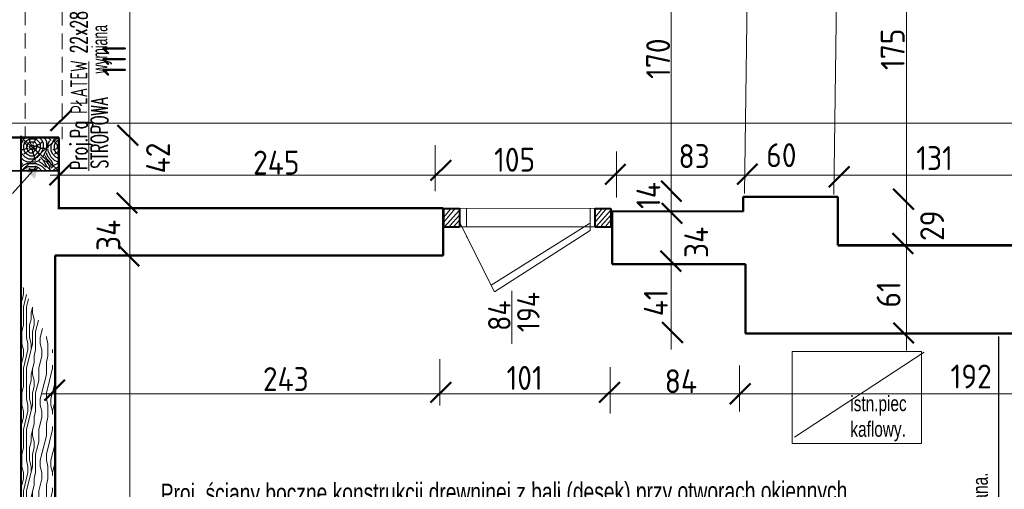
# Model space of a CAD drawing. Header units: millimetres. Extents: x 5545 to 136433, y -146986 to -36607.
# Tile 144 of 159: x 35373 to 36016, y -47624 to -47318. Entities that reach past the tile are written whole.
import ezdxf

# ---------------------------------------------------------------- set-up
doc = ezdxf.new("R2010")
doc.units = ezdxf.units.MM
doc.header["$LTSCALE"] = 8
doc.linetypes.add('DASHDOTX2', pattern=[50.8, 25.4, -12.7, 0, -12.7])
doc.linetypes.add('VERDECKT', pattern=[9.525, 6.35, -3.175])
doc.layers.add('5 WYMIAROWANIE', color=253, linetype='Continuous')
doc.layers.add('Arc_opisy', color=18, linetype='Continuous')
doc.layers.add('cegły_Nr_Pióra__61', color=7, linetype='Continuous', lineweight=20, true_color=0x6a6a6a)
doc.layers.add('OGËLNE_01', color=7, linetype='Continuous', lineweight=13)
doc.layers.add('Standard', color=7, linetype='Continuous', lineweight=25)
doc.styles.add('c20', font='simplex.shx', dxfattribs={"width": 0.7})
doc.styles.add('ISOCP', font='ISOCP.SHX')
doc.styles.add('TXT50', font='bikroms.shx', dxfattribs={"width": 0.75, "height": 10})

# ---------------------------------------------------------------- blocks, each defined once
blk = doc.blocks.new('G$C2D5568B3')
at = {"layer": '5 WYMIAROWANIE', "lineweight": 15}
blk.add_hatch(color=7, dxfattribs=at).paths.add_polyline_path([(4.67, 8.25), (0, 0), (9.48, 0.08)])
blk = doc.blocks.new('G$CB5EE3834')
at = {"layer": 'Arc_opisy', "lineweight": 25, "ltscale": 0.2}
blk.add_blockref('G$C2D5568B3', (0, 0), dxfattribs=at)
blk = doc.blocks.new('G$C1A704194')
at = {"layer": 'Arc_opisy', "lineweight": 25, "ltscale": 0.2, "rotation": 43.91907581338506}
blk.add_blockref('G$CB5EE3834', (2.36, 0), dxfattribs=at)

msp = doc.modelspace()

# ---------------------------------------------------------------- hatches: boundary and pattern name
at = {"layer": 'Arc_opisy', "lineweight": 25, "ltscale": 0.2}
h = msp.add_hatch(dxfattribs=at)
h.set_pattern_fill('logend', color=250, scale=20, style=0, pattern_type=2)
h.set_pattern_definition([(0, (-5322.127, 3587.933), (20, 20), [6, -14]), (0, (-5322.127, 3588.933), (20, 20), [6, -14]), (0, (-5321.127, 3590.933), (20, 20), [4, -16]), (0, (-5320.127, 3592.933), (20, 20), [3, -17]), (0, (-5320.127, 3594.933), (20, 20), [2, -18]), (0, (-5325.127, 3596.933), (20, 20), [1, -5, 1, -13]), (0, (-5322.127, 3597.933), (20, 20), [1, -8, 3, -8]), (0, (-5318.127, 3598.933), (20, 20), [1, -1, 1, -17]), (0, (-5319.127, 3599.933), (20, 20), [1, -19]), (0, (-5320.127, 3601.933), (20, 20), [3, -17]), (0, (-5320.127, 3603.933), (20, 20), [4, -16]), (0, (-5321.127, 3605.933), (20, 20), [5, -6, 1, -8]), (90, (-5329.127, 3593.933), (-20, 20), [1, -2, 5, -12]), (90, (-5328.127, 3595.933), (-20, 20), [1, -1, 3, -15]), (90, (-5327.127, 3603.933), (-20, 20), [2, -18]), (90, (-5326.127, 3595.933), (-20, 20), [4, -6, 1, -9]), (90, (-5325.127, 3606.933), (-20, 20), [1, -19]), (90, (-5324.127, 3596.933), (-20, 20), [3, -17]), (90, (-5322.127, 3597.933), (-20, 20), [2, -18]), (90, (-5320.127, 3597.933), (-20, 20), [1, -3, 3, -13]), (90, (-5319.127, 3598.933), (-20, 20), [1, -19]), (90, (-5318.127, 3594.933), (-20, 20), [2.8, -17.2]), (90, (-5317.127, 3590.933), (-20, 20), [2, -18]), (90, (-5315.127, 3598.933), (-20, 20), [1, -19]), (90, (-5313.127, 3597.933), (-20, 20), [3, -17]), (90, (-5311.127, 3597.933), (-20, 20), [3, -17]), (45, (-5314.127, 3589.933), (2e-15, 20), [1.4142, -1.4142, 1.4142, -24.0416712]), (45, (-5318.127, 3594.933), (2e-15, 20), [2.8284, -25.455871]), (45, (-5326.127, 3604.933), (2e-15, 20), [2.8284, -25.455871]), (45, (-5322.127, 3599.933), (2e-15, 20), [2.8284, -25.455871]), (45, (-5321.127, 3595.933), (2e-15, 20), [2.8284, -25.455871]), (45, (-5315.127, 3591.933), (2e-15, 20), [2.8284, -25.455871]), (45, (-5317.127, 3592.933), (2e-15, 20), [4.24264, -24.041631]), (45, (-5323.127, 3601.933), (2e-15, 20), [1.4142, -26.870071]), (45, (-5324.127, 3603.933), (2e-15, 20), [1.4142, -26.870071]), (45, (-5316.127, 3603.933), (2e-15, 20), [1.4142, -26.870071]), (45, (-5324.127, 3593.933), (2e-15, 20), [1.4142, -26.870071]), (45, (-5313.127, 3600.933), (2e-15, 20), [1.4142, -26.870071]), (45, (-5320.127, 3598.933), (2e-15, 20), [1.4142, -26.870071]), (45, (-5318.127, 3600.933), (2e-15, 20), [1.4142, -26.870071]), (135, (-5319.127, 3596.933), (-20, 2e-15), [1.4142, -1.4142, 4.24264, -21.2132312]), (135, (-5316.127, 3596.933), (-20, 2e-15), [1.4142, -26.870071]), (135, (-5316.127, 3589.933), (-20, 2e-15), [1.4142, -26.870071]), (135, (-5320.127, 3594.933), (-20, 2e-15), [1.4142, -26.870071]), (135, (-5317.127, 3598.933), (-20, 2e-15), [1.4142, -26.870071]), (135, (-5322.127, 3593.933), (-20, 2e-15), [1.4142, -26.870071]), (135, (-5314.127, 3593.933), (-20, 2e-15), [1.4142, -26.870071]), (135, (-5328.127, 3587.933), (-20, 2e-15), [1.4142, -26.870071]), (135, (-5327.127, 3588.933), (-20, 2e-15), [2.8284, -25.455871]), (135, (-5326.127, 3589.933), (-20, 2e-15), [2.8284, -25.455871]), (135, (-5324.127, 3589.933), (-20, 2e-15), [2.8284, -25.455871]), (135, (-5323.127, 3591.933), (-20, 2e-15), [2.8284, -25.455871]), (135, (-5315.127, 3599.933), (-20, 2e-15), [2.8284, -25.455871]), (135, (-5311.127, 3589.933), (-20, 2e-15), [2.8284, -25.455871]), (135, (-5310.127, 3605.933), (-20, 2e-15), [2.8284, -25.455871]), (135, (-5310.127, 3603.933), (-20, 2e-15), [2.8284, -25.455871]), (135, (-5312.127, 3602.933), (-20, 2e-15), [2.8284, -25.455871]), (135, (-5326.127, 3602.933), (-20, 2e-15), [4.24264, -24.041631]), (135, (-5313.127, 3600.933), (-20, 2e-15), [4.24264, -24.041631]), (26.565051, (-5324.127, 3606.933), (20, 8e-09), [2.236, -42.4853595]), (26.565051, (-5324.127, 3596.933), (20, 8e-09), [2.236, -42.4853595]), (26.565051, (-5322.127, 3602.933), (20, 8e-09), [2.236, -42.4853595]), (26.565051, (-5316.127, 3588.933), (20, 8e-09), [2.236, -42.4853595]), (26.565051, (-5317.127, 3590.933), (20, 8e-09), [2.236, -42.4853595]), (26.565051, (-5323.127, 3594.933), (20, 8e-09), [2.236, -42.4853595]), (26.565051, (-5323.127, 3604.933), (20, 8e-09), [2.236, -42.4853595]), (26.565051, (-5317.127, 3598.933), (20, 8e-09), [4.472, -40.2493595]), (63.434949, (-5317.127, 3601.933), (1e-09, 20), [2.236, -42.4853595]), (63.434949, (-5314.127, 3595.933), (1e-09, 20), [2.236, -42.4853595]), (63.434949, (-5324.127, 3599.933), (1e-09, 20), [2.236, -42.4853595]), (63.434949, (-5328.127, 3600.933), (1e-09, 20), [2.236, -42.4853595]), (63.434949, (-5316.127, 3596.933), (1e-09, 20), [2.236, -42.4853595]), (63.434949, (-5318.127, 3596.933), (1e-09, 20), [2.236, -42.4853595]), (63.434949, (-5326.127, 3599.933), (1e-09, 20), [4.472, -40.2493595]), (63.434949, (-5311.127, 3592.933), (1e-09, 20), [4.472, -40.2493595]), (63.434949, (-5313.127, 3593.933), (1e-09, 20), [4.472, -40.2493595]), (116.565051, (-5329.127, 3590.933), (-8e-09, 20), [2.236, -42.4853595]), (116.565051, (-5329.127, 3601.933), (-8e-09, 20), [2.236, -42.4853595]), (116.565051, (-5325.127, 3587.933), (-8e-09, 20), [2.236, -42.4853595]), (116.565051, (-5327.127, 3605.933), (-8e-09, 20), [2.236, -42.4853595]), (116.565051, (-5325.127, 3593.933), (-8e-09, 20), [2.236, -42.4853595]), (116.565051, (-5321.127, 3595.933), (-8e-09, 20), [2.236, -42.4853595]), (116.565051, (-5319.127, 3599.933), (-8e-09, 20), [2.236, -42.4853595]), (116.565051, (-5328.127, 3591.933), (6.4e-06, 20.0000032), [2.236, -42.4853595]), (116.565051, (-5323.127, 3594.933), (-8e-09, 20), [2.236, -42.4853595]), (116.565051, (-5317.127, 3592.933), (-8e-09, 20), [2.236, -42.4853595]), (116.565051, (-5315.127, 3594.933), (-8e-09, 20), [2.236, -42.4853595]), (116.565051, (-5311.127, 3600.933), (-8e-09, 20), [2.236, -42.4853595]), (116.565051, (-5326.127, 3606.933), (-8e-09, 20), [2.236, -42.4853595]), (116.565051, (-5329.127, 3605.933), (-8e-09, 20), [4.472, -40.2493595]), (116.565051, (-5326.127, 3591.933), (-8e-09, 20), [4.472, -40.2493595]), (153.434949, (-5329.127, 3588.933), (-20, 1e-09), [2.236, -42.4853595]), (153.434949, (-5312.127, 3587.933), (-20, 1e-09), [2.236, -42.4853595]), (153.434949, (-5313.127, 3597.933), (-20, 1e-09), [2.236, -42.4853595]), (153.434949, (-5321.127, 3590.933), (-20, 1e-09), [2.236, -42.4853595]), (153.434949, (-5322.127, 3588.933), (-20, 1e-09), [2.236, -42.4853595]), (153.434949, (-5320.127, 3592.933), (-20, 1e-09), [2.236, -42.4853595]), (153.434949, (-5314.127, 3604.933), (-20, 1e-09), [2.236, -42.4853595]), (153.434949, (-5312.127, 3605.933), (-20, 1e-09), [4.472, -40.2493595])])
h.paths.add_polyline_path([(35374.184, -47395.16), (35374.009, -47416.837), (35398.67, -47416.687), (35398.792, -47395.012)])
at = {"layer": 'Arc_opisy', "lineweight": 9, "ltscale": 0.2}
h = msp.add_hatch(dxfattribs=at)
h.set_pattern_fill('panel', color=252, scale=40, angle=270, style=0, pattern_type=2)
h.set_pattern_definition([(270, (82110.658, -9821.59), (40, -7e-15), [8, -12, 4, -16]), (270, (82111.658, -9849.59), (40, -7e-15), [8, -32]), (270, (82113.658, -9845.59), (40, -7e-15), [4, -36]), (270, (82114.658, -9823.59), (40, -7e-15), [2, -28, 2, -8]), (270, (82116.658, -9837.59), (40, -7e-15), [8, -12, 2, -18]), (270, (82117.658, -9827.59), (40, -7e-15), [6, -34]), (270, (82118.658, -9837.59), (40, -7e-15), [12, -28]), (270, (82119.658, -9825.59), (40, -7e-15), [8, -32]), (270, (82120.658, -9841.59), (40, -7e-15), [20, -20]), (270, (82122.658, -9829.59), (40, -7e-15), [4, -12, 8, -16]), (270, (82123.658, -9857.59), (40, -7e-15), [8, -32]), (270, (82124.658, -9849.59), (40, -7e-15), [4, -36]), (270, (82125.658, -9841.59), (40, -7e-15), [4, -36]), (270, (82126.658, -9821.59), (40, -7e-15), [8, -32]), (270, (82127.658, -9841.59), (40, -7e-15), [8, -32]), (270, (82129.658, -9841.59), (40, -7e-15), [8, -8, 8, -16]), (270, (82131.658, -9833.59), (40, -7e-15), [4, -20, 8, -8]), (270, (82132.658, -9841.59), (40, -7e-15), [12, -28]), (270, (82134.658, -9841.59), (40, -7e-15), [8, -32]), (270, (82135.658, -9825.59), (40, -7e-15), [12, -16, 4, -8]), (270, (82137.658, -9825.59), (40, -7e-15), [20, -20]), (270, (82138.658, -9849.59), (40, -7e-15), [4, -36]), (270, (82139.658, -9837.59), (40, -7e-15), [8, -32]), (270, (82140.658, -9829.59), (40, -7e-15), [4, -16, 4, -16]), (270, (82141.658, -9825.59), (40, -7e-15), [4, -12, 8, -16]), (270, (82142.658, -9833.59), (40, -7e-15), [4, -20, 4, -12]), (270, (82143.658, -9841.59), (40, -7e-15), [12, -28]), (270, (82145.658, -9825.59), (40, -7e-15), [8, -32]), (270, (82146.658, -9845.59), (40, -7e-15), [4, -36]), (270, (82147.658, -9853.59), (40, -7e-15), [4, -36]), (284.036243, (82113.658, -9849.588), (-1e-09, -40), [4.12, -160.80422]), (284.036243, (82122.658, -9853.588), (-1e-09, -40), [4.12, -160.80422]), (284.036243, (82146.658, -9849.588), (-1e-09, -40), [4.12, -160.80422]), (284.036243, (82131.658, -9837.588), (-1e-09, -40), [4.12, -160.80422]), (284.036243, (82137.658, -9845.588), (-1e-09, -40), [4.12, -160.80422]), (284.036243, (82134.658, -9849.588), (-1e-09, -40), [4.12, -160.80422]), (284.036243, (82141.658, -9829.588), (-1e-09, -40), [4.12, -160.80422]), (284.036243, (82139.658, -9845.588), (-1e-09, -40), [4.12, -160.80422]), (284.036243, (82124.658, -9853.588), (-1e-09, -40), [8.24, -156.68422]), (284.036243, (82127.658, -9849.588), (-1e-09, -40), [8.24, -156.68422]), (284.036243, (82129.658, -9849.588), (-1e-09, -40), [8.24, -156.68422]), (75.963757, (82116.658, -9837.588), (-1e-09, 40), [4.12, -8.24, 4.12, -148.444221]), (75.963757, (82122.658, -9829.588), (-1e-09, 40), [4.12, -160.80422]), (75.963757, (82140.658, -9829.588), (-1e-09, 40), [8.24, -156.68422]), (104.036243, (82111.658, -9849.588), (1e-09, 40), [4.12, -160.80422]), (255.963757, (82111.658, -9857.588), (1e-09, -40), [4.12, -160.80422]), (255.963757, (82125.658, -9845.588), (1e-09, -40), [4.12, -160.80422]), (255.963757, (82132.658, -9853.588), (1e-09, -40), [4.12, -160.80422]), (255.963757, (82135.658, -9837.588), (1e-09, -40), [4.12, -160.80422]), (255.963757, (82140.658, -9833.588), (1e-09, -40), [4.12, -160.80422]), (255.963757, (82142.658, -9837.588), (1e-09, -40), [4.12, -160.80422]), (255.963757, (82135.658, -9837.588), (1e-09, -40), [4.12, -160.80422]), (255.963757, (82141.658, -9849.588), (1e-09, -40), [16.48, -148.44422]), (255.963757, (82114.658, -9825.588), (1e-09, -40), [16.48, -148.44422]), (255.963757, (82117.658, -9829.588), (1e-09, -40), [16.48, -148.44422]), (255.963757, (82119.658, -9833.588), (1e-09, -40), [4.12, -8.24, 8.24, -144.324221]), (255.963757, (82122.658, -9833.588), (1e-09, -40), [8.24, -8.24, 8.24, -140.204221]), (255.963757, (82126.658, -9829.588), (1e-09, -40), [16.48, -148.44422]), (255.963757, (82129.658, -9825.588), (1e-09, -40), [16.48, -148.44422]), (255.963757, (82131.658, -9825.588), (1e-09, -40), [16.48, -148.44422]), (255.963757, (82143.658, -9853.588), (1e-09, -40), [4.12, -160.80422]), (255.963768, (82147.658, -9857.588), (7.7e-06, -40), [8.24, -156.68422]), (255.963768, (82145.658, -9833.588), (7.7e-06, -40), [8.24, -156.68422]), (255.963758, (82110.658, -9829.588), (7e-07, -40), [16.48, -148.44422]), (255.963758, (82138.658, -9853.588), (7e-07, -40), [12.36, -152.56422]), (255.963758, (82135.658, -9857.588), (7e-07, -40), [24.72, -140.20422])])
h.paths.add_polyline_path([(35396.232, -47536.681), (35373.889, -47489.491), (35373.672, -47917.333), (35396.035, -47932.408)])

# ---------------------------------------------------------------- linework, layer by layer
at = {"color": 250, "linetype": 'ByBlock', "lineweight": 50}
for p, q in [((35406.849, -47377.483), (35393.481, -47390.85)), ((35450.565, -47400.449), (35437.197, -47387.082)), ((35654.808, -47409.866), (35641.441, -47423.233)), ((35406.131, -47412.753), (35392.764, -47426.121)), ((35768.621, -47412.501), (35755.253, -47425.868)), ((35854.8, -47412.383), (35841.432, -47425.751)), ((35914.75, -47414.081), (35901.383, -47427.449)), ((35805.213, -47436.756), (35791.846, -47423.389)), ((35449.97, -47444.472), (35436.602, -47431.105)), ((35956.747, -47442.02), (35943.379, -47428.653)), ((35805.585, -47451.257), (35792.218, -47437.89)), ((35956.226, -47470.948), (35942.859, -47457.58)), ((35451.16, -47478.977), (35437.792, -47465.61)), ((35804.841, -47482.49), (35791.474, -47469.123)), ((35805.957, -47528.967), (35792.589, -47515.6)), ((35956.821, -47529.248), (35943.454, -47515.881)), ((35402.828, -47553.22), (35389.46, -47566.587)), ((35654.808, -47554.625), (35641.441, -47567.992)), ((35764.874, -47554.625), (35751.506, -47567.992)), ((35850.116, -47555.562), (35836.749, -47568.929))]:
    msp.add_line(p, q, dxfattribs=at)
at = {"layer": 'Arc_opisy', "color": 250, "lineweight": 20, "ltscale": 0.5}
msp.add_line((35418.416, -47416.845), (35418.416, -47345.651), dxfattribs=at)
at = {"layer": 'Arc_opisy', "color": 250, "lineweight": 35, "ltscale": 0.2}
for p, q in [((35374.03, -47394.925), (35398.74, -47416.925)), ((35398.457, -47395.087), (35374.313, -47416.925))]:
    msp.add_line(p, q, dxfattribs=at)
at = {"layer": 'Arc_opisy', "color": 250, "lineweight": 25, "ltscale": 0.1}
msp.add_line((35368.567, -47431.58), (35383.807, -47414.683), dxfattribs=at)
at = {"layer": 'Arc_opisy', "lineweight": 30, "ltscale": 0.2}
msp.add_line((36012.304, -47947.976), (36012.304, -47524.803), dxfattribs=at)
at = {"layer": 'Standard', "color": 250, "lineweight": 20}
for p, q in [((35798.446, -47533.28), (35798.446, -46616.141)), ((35445.135, -47954.036), (35445.189, -46716.026)), ((35952.062, -47534.008), (35952.062, -46726.72)), ((35275.313, -47385.714), (37947.368, -47385.714)), ((35644.353, -47400.078), (35644.353, -47430.195)), ((35762.74, -47404.243), (35762.74, -47434.36)), ((35393.143, -47419.691), (37935.983, -47419.691)), ((35651.029, -47441.17), (35650.104, -47442.409)), ((35657.433, -47441.426), (35650.104, -47450.257)), ((35654.231, -47442.066), (35650.104, -47447.136)), ((35660.122, -47442.707), (35650.517, -47453.464)), ((35651.335, -47441.277), (35748.9, -47441.351)), ((35664.917, -47441.287), (35664.917, -47453.454)), ((35745.476, -47441.349), (35745.476, -47455.681)), ((35749.825, -47441.17), (35748.9, -47442.409)), ((35756.228, -47441.426), (35748.9, -47450.257)), ((35753.027, -47442.066), (35748.9, -47447.136)), ((35758.918, -47442.707), (35749.313, -47453.464)), ((35660.25, -47445.78), (35653.975, -47452.696)), ((35659.994, -47449.238), (35656.664, -47453.208)), ((35759.046, -47445.78), (35752.77, -47452.696)), ((35758.79, -47449.238), (35755.46, -47453.208)), ((35649.461, -47453.454), (35748.9, -47453.454)), ((35660.702, -47451.2), (35683.156, -47495.684)), ((35745.191, -47451.266), (35681.051, -47491.513)), ((35745.476, -47455.681), (35683.156, -47495.684)), ((35664.917, -47459.551), (35664.917, -47460.099)), ((35694.489, -47495.009), (35694.489, -47529.668)), ((35647.462, -47539.643), (35647.462, -47569.76)), ((35877.405, -47534.681), (35961.711, -47534.681)), ((35877.405, -47594.632), (35877.405, -47534.681)), ((35878.81, -47590.417), (35963.584, -47535.15)), ((35961.711, -47534.681), (35961.711, -47594.632)), ((35758.635, -47544.849), (35758.635, -47574.966)), ((35843.037, -47543.733), (35843.037, -47573.85)), ((35387.609, -47562.179), (37941.839, -47562.179)), ((35961.711, -47594.632), (35877.405, -47594.632))]:
    msp.add_line(p, q, dxfattribs=at)
at = {"layer": 'Standard', "color": 250, "linetype": 'DASHDOTX2', "lineweight": 20}
for p, q in [((35848.548, -47262.136), (35846.353, -47431.684)), ((35906.849, -47262.73), (35904.654, -47432.279))]:
    msp.add_line(p, q, dxfattribs=at)
at = {"layer": 'Standard', "color": 250, "linetype": 'VERDECKT', "lineweight": 20, "ltscale": 0.2}
for p, q in [((35376.819, -47281.326), (35376.819, -47396.075)), ((35400.938, -47281.577), (35400.938, -47396.326))]:
    msp.add_line(p, q, dxfattribs=at)
at = {"layer": 'Standard', "color": 250, "lineweight": 50}
for p, q in [((35398.796, -47395.037), (35268.497, -47395.037)), ((35398.796, -47441.936), (35398.796, -47395.037)), ((35845.371, -47443.39), (35845.371, -47433.73)), ((35845.371, -47433.73), (35907.137, -47433.73)), ((35907.137, -47433.73), (35907.137, -47465.345)), ((35649.633, -47441.143), (35398.245, -47441.143)), ((35649.633, -47472.149), (35649.633, -47441.143)), ((35759.895, -47443.097), (35845.371, -47443.39)), ((35759.895, -47477.639), (35759.895, -47443.097)), ((35396.626, -47970.488), (35396.458, -47472.149)), ((35396.458, -47472.149), (35649.633, -47472.149)), ((35846.835, -47477.639), (35759.895, -47477.639)), ((35846.835, -47523.012), (35846.835, -47477.639)), ((36040.328, -47523.012), (35846.835, -47523.012))]:
    msp.add_line(p, q, dxfattribs=at)
at = {"layer": 'Standard', "color": 250, "lineweight": 40}
for p, q in [((35374.072, -47394.063), (35374.072, -47970.542)), ((35650.104, -47441.351), (35660.19, -47441.351)), ((35650.104, -47453.598), (35650.104, -47441.351)), ((35660.19, -47441.351), (35660.19, -47453.598)), ((35748.9, -47441.351), (35758.985, -47441.351)), ((35748.9, -47453.598), (35748.9, -47441.351)), ((35758.985, -47441.351), (35758.985, -47453.598)), ((35660.19, -47453.598), (35650.104, -47453.598)), ((35758.985, -47453.598), (35748.9, -47453.598))]:
    msp.add_line(p, q, dxfattribs=at)
at = {"layer": 'Standard', "color": 250, "lineweight": 35}
msp.add_line((35267.889, -47416.654), (35398.796, -47416.84), dxfattribs=at)
at = {"layer": 'Standard', "color": 250, "lineweight": 53}
msp.add_line((35907.137, -47465.345), (36044.426, -47465.345), dxfattribs=at)

# ---------------------------------------------------------------- block references
at = {"layer": 'Arc_opisy', "lineweight": 25, "ltscale": 0.2, "rotation": 152.4069678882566}
msp.add_blockref('G$C1A704194', (35387.423, -47413.949), dxfattribs=at)

# ---------------------------------------------------------------- texts
at = {"layer": 'Arc_opisy', "color": 250, "style": 'c20', "width": 0.6}
for s, p in [('Proj.Pg PŁATEW 22x28', (35417.412, -47416.216)), ('STROPOWA', (35430.877, -47415.356))]:
    msp.add_text(s, height=11, rotation=90, dxfattribs=at).set_placement(p)
at = {"layer": 'cegły_Nr_Pióra__61', "color": 250, "lineweight": 25, "ltscale": 50, "attachment_point": 1, "style": 'TXT50'}
for s, insert, char_height, width, rotation in [('{\\C0;istn.ściana działowa drewniana. \\P}', (35995.526, -47754.667), 10, 272.15617, 90.206287), ('{\\C0;istn.piec\\Pkaflowy. \\P}', (35915.276, -47563.624), 10, 272.15617, 0.206287), ('{\\C0;Proj. ściany boczne konstrukcji drewninej z bali (desek) przy otworach okiennych lukarn oraz pomiędzy nimi ściany dachu manasardowego są obecnie niedostępne obudowane na całej powierzchni. Na etapie wykonawstwa weryfikacja stanu technicznego pozostawienia lub wymiany konstrukcji drewnej bali obitych  deskami oraz zadaszenia  na identyczne odwzorujące stan istniejący po dokonaniu odsłonięcia ich obudowy wewnętrznej z tynku na macie trzcinowej oraz zewnątrznego z pokrycia dachu blachą. Całość wg.opisu w projekcie.\\P}', (35465.287, -47620.868), 12.5, 460.07508, 0.206287)]:
    msp.add_mtext(s, dxfattribs=dict(at, insert=insert, char_height=char_height, width=width, rotation=rotation))
at = {"layer": 'OGËLNE_01', "color": 7, "linetype": 'Continuous', "lineweight": 25, "style": 'TXT50', "width": 0.6}
msp.add_text('wymiana', height=10, rotation=90, dxfattribs=at).set_placement((35430.479, -47353.427))
at = {"layer": 'Standard', "color": 250, "linetype": 'Continuous', "lineweight": 25, "style": 'ISOCP'}
for s, height, p in [('111', 15.5825, (35442.739, -47355.349)), ('175', 15.5825, (35950.787, -47351.125)), ('170', 15.5825, (35797.675, -47356.937)), ('42', 15.5825, (35471.352, -47418.539)), ('14', 15.5825, (35791.354, -47441.711)), ('29', 15.5825, (35976.489, -47462.577)), ('34', 15.5825, (35439.02, -47469.125)), ('34', 15.5825, (35822.586, -47473.688)), ('61', 15.5825, (35948.082, -47506.005)), ('194', 14.6659, (35712.552, -47522.032)), ('41', 15.5825, (35796.187, -47511.613)), ('84', 14.6659, (35693.63, -47521.189))]:
    msp.add_text(s, height=height, rotation=90, dxfattribs=at).set_placement(p)
for s, p in [('60', (35860.468, -47414.474)), ('245', (35525.599, -47419.293)), ('105', (35682.852, -47417.419)), ('83', (35803.209, -47415.071)), ('131', (35958.356, -47416.348)), ('243', (35531.999, -47560.417)), ('101', (35690.987, -47559.685)), ('84', (35794.21, -47561.808)), ('192', (35980.725, -47558.716))]:
    msp.add_text(s, height=15.5825, dxfattribs=at).set_placement(p)

doc.saveas('drawing.dxf')
